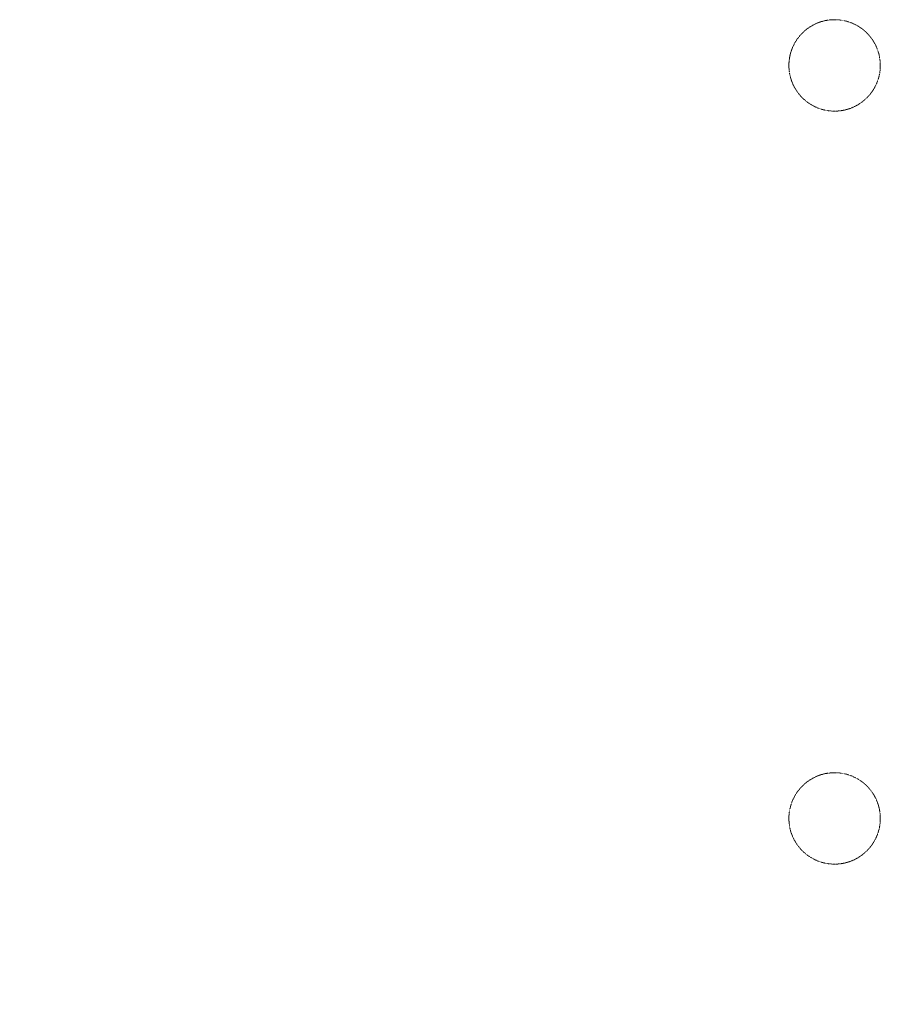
# Model space of a CAD drawing. Header units: inches. Extents: x -647532 to 3008597, y -136987 to 2557681.
# Tile 102 of 153: x 30614 to 44334, y 45600 to 61291. Entities that reach past the tile are written whole.
import ezdxf
from ezdxf import colors
from ezdxf.entities.mleader import LeaderData, LeaderLine
from ezdxf.enums import TextEntityAlignment as Align
from ezdxf.math import Vec2, Vec3

# ---------------------------------------------------------------- set-up
doc = ezdxf.new("R2010")
doc.units = ezdxf.units.IN
doc.header["$MEASUREMENT"] = 0
doc.linetypes.add('DASHED2', pattern=[0.375, 0.25, -0.125])
for name, color, linetype, lineweight in [('ANNO-GRID', 8, 'DASHED2', 5), ('FURN', 8, 'Continuous', 5), ('FURN-HATCH', 8, 'Continuous', 5)]:
    doc.layers.add(name, color=color, linetype=linetype, lineweight=lineweight)
doc.layers.add('ARCH', color=8, linetype='Continuous')
doc.styles.add('ARIAL', font='arial.ttf')
doc.styles.get("Standard").update_dxf_attribs({"font": 'arial.ttf'})

# ---------------------------------------------------------------- blocks, each defined once
blk = doc.blocks.new('_TagSlot')
at = {"color": 0, "linetype": 'ByBlock', "lineweight": -2, "transparency": 16777216}
for p, q in [((-4, 4), (4, 4)), ((-4, -4), (4, -4))]:
    blk.add_line(p, q, dxfattribs=at)
for centre, start, end in [((-4, 0), 90, 270), ((4, 0), 270, 90)]:
    blk.add_arc(centre, 4, start, end, dxfattribs=at)
at = {"layer": 'FURN', "color": 0, "transparency": 16777216, "style": 'ARIAL'}
blk.add_attdef('M-01', text='', height=2.5, dxfattribs=at).set_placement((0, -1.5), align=Align.CENTER)
blk = doc.blocks.new('_DotSmall')
at = {"color": 0, "linetype": 'ByBlock', "const_width": 0.5}
blk.add_lwpolyline([(-0.0625, 0, 1), (0.0625, 0, 1)], format="xyb", close=True, dxfattribs=at)
blk = doc.blocks.new('ARCH')
at = {"layer": 'ANNO-GRID', "ltscale": 0.5}
for centre in [(43605.53, 60562.363), (43605.53, 48562.363)]:
    blk.add_circle(centre, 728.56, dxfattribs=at)
at = {"layer": 'FURN-HATCH', "linetype": 'Continuous'}
ml = blk.add_multileader_block('Standard', dxfattribs=at)
ml.set_content('_TagSlot', color=256, scale=-11.71875)
ml.set_attribute('M-01', 'VNR1', width=0)
ml.set_leader_properties(color=256, linetype='ByLayer', lineweight=-1)
ml.set_arrow_properties(name='DOTSMALL')
ml.build(insert=Vec2(0, 0))
ml.multileader.update_dxf_attribs({"dogleg_length": 115.809, "arrow_head_size": 28.235})
ctx = ml.context
ctx.base_point, ctx.char_height, ctx.arrow_head_size, ctx.landing_gap_size, ctx.plane_origin = Vec3(101476.346, 52296.962), 200, 28.235, 4, Vec3(100757.024, 52076.672)
notes = []
notes.append((ctx, [(0, (0, 0, 0), (0, 0), (1, 0), 1, [])]))
ctx.block.insert, ctx.block.rotation, ctx.block.scale = Vec3(101570.096, 52296.962), 3.141592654, Vec3(-11.71875, 11.71875, 11.71875)
ml = blk.add_multileader_block('Standard', dxfattribs=at)
ml.set_content('_TagSlot', color=256, scale=-11.71875)
ml.set_attribute('M-01', 'VNR1', width=0)
ml.set_leader_properties(color=256, linetype='ByLayer', lineweight=-1)
ml.set_arrow_properties(name='DOTSMALL')
ml.build(insert=Vec2(0, 0))
ml.multileader.update_dxf_attribs({"dogleg_length": 115.809, "arrow_head_size": 28.235})
ctx = ml.context
ctx.base_point, ctx.char_height, ctx.arrow_head_size, ctx.landing_gap_size, ctx.plane_origin = Vec3(97954.669, 52254.917), 200, 28.235, 4, Vec3(97235.347, 52034.627)
notes.append((ctx, [(0, (0, 0, 0), (0, 0), (1, 0), 1, [])]))
ctx.block.insert, ctx.block.rotation, ctx.block.scale = Vec3(98048.419, 52254.917), 3.141592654, Vec3(-11.71875, 11.71875, 11.71875)
ml = blk.add_multileader_block('Standard', dxfattribs=at)
ml.set_content('_TagSlot', color=256, scale=-11.71875)
ml.set_attribute('M-01', 'VNR1', width=0)
ml.set_leader_properties(color=256, linetype='ByLayer', lineweight=-1)
ml.set_arrow_properties(name='DOTSMALL')
ml.build(insert=Vec2(0, 0))
ml.multileader.update_dxf_attribs({"dogleg_length": 115.809, "arrow_head_size": 28.235})
ctx = ml.context
ctx.base_point, ctx.char_height, ctx.arrow_head_size, ctx.landing_gap_size, ctx.plane_origin = Vec3(99751.234, 51693.272), 200, 28.235, 4, Vec3(99031.911, 51472.982)
notes.append((ctx, [(0, (0, 0, 0), (0, 0), (1, 0), 1, [])]))
ctx.block.insert, ctx.block.rotation, ctx.block.scale = Vec3(99844.984, 51693.272), 3.141592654, Vec3(-11.71875, 11.71875, 11.71875)
for ctx, leaders in notes:
    for number, flags, end, landing, length, lines in leaders:
        leader = LeaderData()
        leader.index, (leader.has_last_leader_line, leader.has_dogleg_vector, leader.attachment_direction) = number, flags
        leader.last_leader_point, leader.dogleg_vector, leader.dogleg_length = Vec3(end), Vec3(landing), length
        for number, points, colour, breaks in lines:
            line = LeaderLine()
            line.index, line.vertices, line.color, line.breaks = number, Vec3.list(points), colors.encode_raw_color(colour), breaks
            leader.lines.append(line)
        ctx.leaders.append(leader)

msp = doc.modelspace()

# ---------------------------------------------------------------- block references
at = {"layer": 'ARCH'}
msp.add_blockref('ARCH', (0, 0), dxfattribs=at)

doc.saveas('drawing.dxf')
